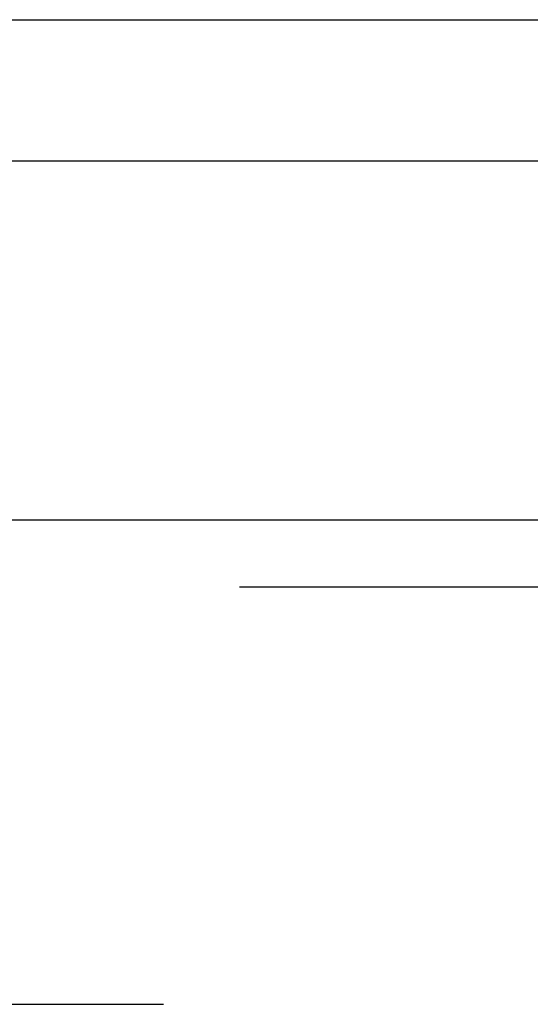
# Model space of a CAD drawing. Header units: inches. Extents: x 0 to 245, y 0 to 158.
# Tile 135 of 159: x 107.426 to 108.216, y 112.203 to 113.727. Entities that reach past the tile are written whole.
import ezdxf

# ---------------------------------------------------------------- set-up
doc = ezdxf.new("R2010")
doc.units = ezdxf.units.IN
doc.header["$LTSCALE"] = 13.466196
doc.header["$MEASUREMENT"] = 0
doc.linetypes.add('HIDDEN', pattern=[0.2, 0.1, -0.1])
doc.layers.get('0').update_dxf_attribs({"linetype": 'CONTINUOUS'})
doc.layers.add('DEFAULT_2', color=8, linetype='HIDDEN')
doc.layers.add('MAIN_OR_RIGHT_DOOR_ASSEMBLY', color=7, linetype='CONTINUOUS')

msp = doc.modelspace()

# ---------------------------------------------------------------- linework, layer by layer
at = {"color": 7, "linetype": 'Continuous'}
for p, q in [((40.8899, 113.7271), (109.1711, 113.7271)), ((40.9055, 113.5088), (109.1555, 113.5088))]:
    msp.add_line(p, q, dxfattribs=at)
at = {"layer": 'DEFAULT_2', "color": 8, "linetype": 'HIDDEN'}
msp.add_line((76.6765, 112.2034), (109.1555, 112.2034), dxfattribs=at)
at = {"layer": 'MAIN_OR_RIGHT_DOOR_ASSEMBLY', "color": 3, "linetype": 'Continuous'}
msp.add_line((75.4475, 112.9534), (109.926, 112.9534), dxfattribs=at)
at = {"layer": 'MAIN_OR_RIGHT_DOOR_ASSEMBLY', "color": 8, "linetype": 'HIDDEN'}
msp.add_line((75.4475, 112.8494), (109.926, 112.8494), dxfattribs=at)

doc.saveas('drawing.dxf')
